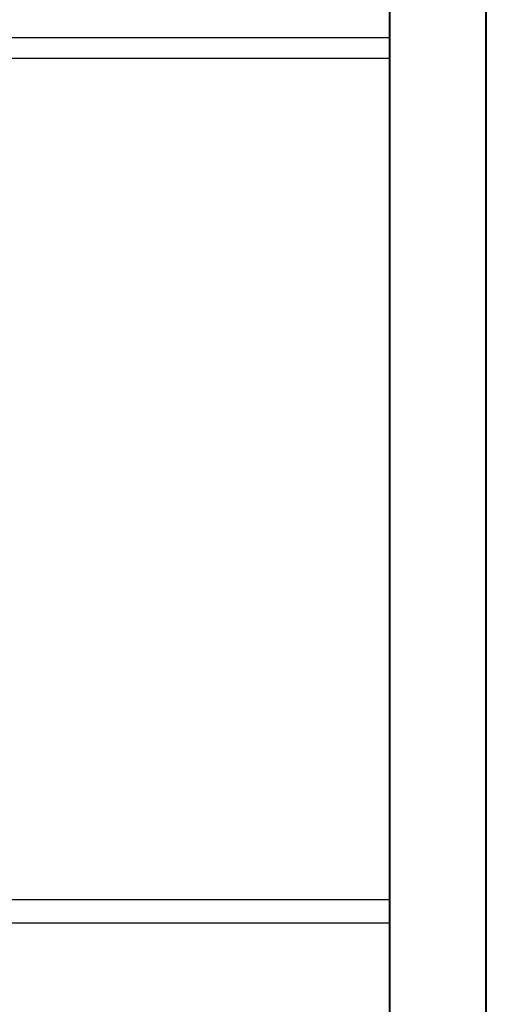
# Model space of a CAD drawing. Header units: millimetres. Extents: x 6612728327 to 6612744462, y 5733542327 to 5733552841.
# Tile 124 of 124: x 6612743670 to 6612744462, y 5733546288 to 5733547960. Entities that reach past the tile are written whole.
import ezdxf

# ---------------------------------------------------------------- set-up
doc = ezdxf.new("R2010")
doc.units = ezdxf.units.MM
doc.header["$MEASUREMENT"] = 0
doc.layers.add('_ ARKUSZ _ 01 _ RAMKA', color=7, linetype='Continuous')
doc.layers.add('inw_ŚCIANY cienkie', color=7, linetype='Continuous')

msp = doc.modelspace()

# ---------------------------------------------------------------- linework, layer by layer
at = {"layer": '_ ARKUSZ _ 01 _ RAMKA', "color": 7, "lineweight": 40}
msp.add_line((6612744298.273997, 5733543457.131468), (6612744298.273997, 5733549285.815592), dxfattribs=at)
msp.add_lwpolyline([(6612730636.884463, 5733549367.448231), (6612730636.884463, 5733542327.448219), (6612744461.930632, 5733542327.448219), (6612744461.930632, 5733549367.448231)], close=True, dxfattribs=at)
at = {"layer": 'inw_ŚCIANY cienkie', "color": 7, "lineweight": 30}
for p, q in [((6612743768.824231, 5733547928.844687), (6612742407.516494, 5733547928.844687)), ((6612744192.409531, 5733547928.844687), (6612743768.824231, 5733547928.844687)), ((6612744298.273997, 5733547928.844687), (6612743768.824231, 5733547928.844687)), ((6612743922.898026, 5733547893.844687), (6612742441.516494, 5733547893.844687)), ((6612744192.409531, 5733547893.844687), (6612743922.898026, 5733547893.844687)), ((6612744298.273997, 5733547893.844687), (6612743922.898026, 5733547893.844687)), ((6612743628.516496, 5733546465.844685), (6612744192.409531, 5733546465.844685)), ((6612743628.516496, 5733546465.844685), (6612744192.409531, 5733546465.844685)), ((6612743628.516496, 5733546465.844685), (6612744298.273997, 5733546465.844685)), ((6612744192.409531, 5733546425.844685), (6612743588.516496, 5733546425.844685)), ((6612744192.409531, 5733546425.844685), (6612743588.516496, 5733546425.844685)), ((6612744298.273997, 5733546425.844685), (6612743588.516496, 5733546425.844685))]:
    msp.add_line(p, q, dxfattribs=at)

doc.saveas('drawing.dxf')
